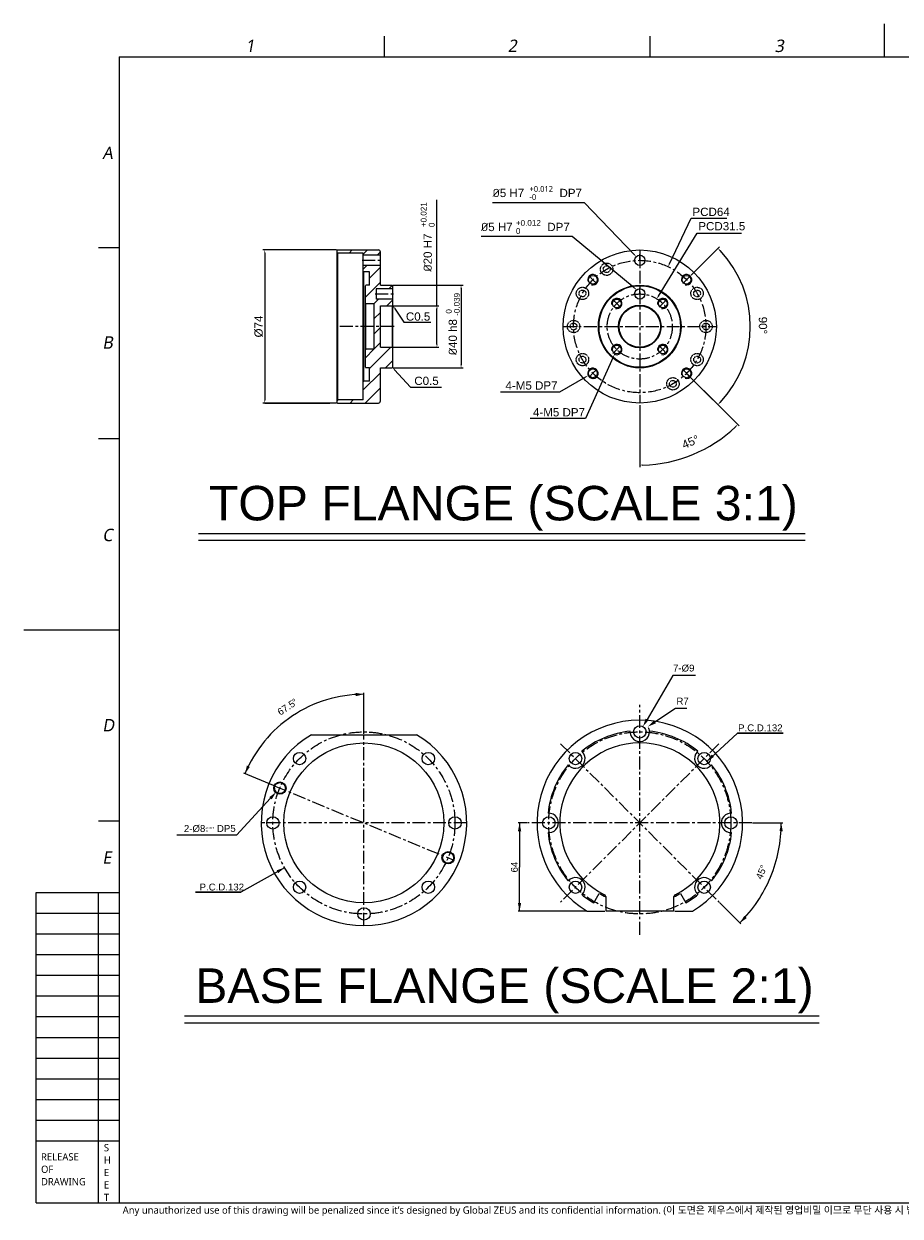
# Model space of a CAD drawing. Header units: millimetres. Extents: x 12 to 2508, y 25 to 1770.
# Tile 1 of 54: x 12 to 1282, y 41 to 1770. Entities that reach past the tile are written whole.
import ezdxf

# ---------------------------------------------------------------- set-up
doc = ezdxf.new("R2010")
doc.units = ezdxf.units.MM
doc.linetypes.add('CENTER', pattern=[0.6, 0.375, -0.075, 0.075, -0.075])
doc.linetypes.add('HIDDEN', pattern=[0.2, 0.1, -0.1])
for name, color, linetype in [('DEFAULT_1', 7, 'CENTER'), ('DEFAULT_2', 2, 'HIDDEN'), ('FLANGE_B_PBL7', 7, 'Continuous'), ('FLANGE_B_PBL9', 7, 'Continuous'), ('M1003501_PBL3', 7, 'Continuous'), ('NOTE', 7, 'Continuous')]:
    doc.layers.add(name, color=color, linetype=linetype)
doc.styles.add('MtXpl_GDT', font='gdt_____.ttf')
doc.styles.get("Standard").update_dxf_attribs({"font": 'arial.ttf'})
doc.styles.add('TEXTSTYLE_2', font='malgun.ttf')
doc.styles.add('TEXTSTYLE_3', font='malgun.ttf')

# ---------------------------------------------------------------- blocks, each defined once
blk = doc.blocks.new('_FILLED')
at = {"color": 0, "linetype": 'ByBlock'}
blk.add_solid([(0, 0), (-1, 0.2), (-1, -0.2)], dxfattribs=at)

msp = doc.modelspace()

# ---------------------------------------------------------------- linework, layer by layer
at = {"color": 7}
for p, q in [((1260, 1722), (1260, 1770)), ((150, 1722), (150, 60)), ((150, 1722), (2460, 1722)), ((466.3, 1441.7), (466.6, 1442)), ((466.3, 1220.3), (466.3, 1441.7)), ((467.2, 1437.5), (466.3, 1438.4)), ((466.6, 1442), (526, 1442)), ((467.2, 1224.5), (467.2, 1437.5)), ((504.1, 1437.5), (467.2, 1437.5)), ((504.1, 1224.5), (504.1, 1437.5)), ((529, 1391), (529, 1439)), ((529, 1434.5), (504.1, 1434.5)), ((529, 1419.5), (504.1, 1419.5)), ((505, 1410.5), (504.1, 1411.4)), ((505, 1251.5), (505, 1410.5)), ((513.1, 1410.5), (505, 1410.5)), ((513.1, 1391), (513.1, 1410.5)), ((507.1, 1390.1), (508, 1391)), ((507.1, 1271.9), (507.1, 1390.1)), ((513.1, 1391), (508, 1391)), ((523, 1385.8), (523, 1370.8)), ((547, 1385.8), (523, 1385.8)), ((529, 1391), (546.1, 1391)), ((547, 1390.1), (546.1, 1391)), ((547, 1271.9), (547, 1390.1)), ((547, 1370.8), (523, 1370.8)), ((508, 1364), (507.1, 1364.9)), ((508, 1298), (508, 1364)), ((520, 1364), (508, 1364)), ((520, 1298), (520, 1364)), ((529, 1301), (529, 1361)), ((529, 1361), (546.1, 1361)), ((546.1, 1361), (547, 1361.9)), ((546.1, 1361), (546.1, 1301)), ((508, 1298), (507.1, 1297.1)), ((520, 1298), (508, 1298)), ((529, 1301), (546.1, 1301)), ((546.1, 1301), (547, 1300.1)), ((507.1, 1271.9), (508, 1271)), ((513.1, 1271), (508, 1271)), ((513.1, 1251.5), (513.1, 1271)), ((529, 1271), (546.1, 1271)), ((529, 1223), (529, 1271)), ((547, 1271.9), (546.1, 1271)), ((505, 1251.5), (504.1, 1250.6)), ((513.1, 1251.5), (505, 1251.5)), ((467.2, 1224.5), (466.3, 1223.6)), ((466.3, 1220.3), (466.6, 1220)), ((466.6, 1220), (526, 1220)), ((504.1, 1224.5), (467.2, 1224.5)), ((12, 891), (150, 891)), ((30, 60), (30, 510)), ((30, 510), (150, 510)), ((120, 60), (120, 510)), ((30, 150), (150, 150)), ((30, 60), (2460, 60))]:
    msp.add_line(p, q, dxfattribs=at)
at = {"color": 134}
for p, q in [((535, 1722), (535, 1752)), ((920, 1722), (920, 1752)), ((610.9, 1361), (610.9, 1514.9)), ((825, 1510.2), (691.6, 1510.2)), ((896.7, 1435.6), (825, 1510.2)), ((948, 1421.8), (979.3, 1488)), ((979.3, 1488), (1031.4, 1488)), ((807.2, 1461.8), (675.2, 1461.8)), ((897, 1387.1), (807.2, 1461.8)), ((932.1, 1375.1), (988.1, 1466.4)), ((988.1, 1466.4), (1052.4, 1466.4)), ((150, 1445), (120, 1445)), ((465.1, 1442), (358.3, 1442)), ((361.3, 1437.5), (361.3, 1224.5)), ((979.5, 1405.5), (1020.4, 1446.4)), ((547.6, 1391), (648.9, 1391)), ((645.9, 1386.5), (645.9, 1275.5)), ((645.9, 1386.5), (645.9, 1275.5)), ((547.6, 1361), (613.9, 1361)), ((610.9, 1305.5), (610.9, 1356.5)), ((547.6, 1301), (613.9, 1301)), ((866.6, 1286.7), (826.1, 1197.5)), ((547.6, 1271), (648.9, 1271)), ((826.4, 1257.7), (788.8, 1235.8)), ((973.9, 1262.1), (1020.4, 1215.6)), ((973.9, 1262.1), (1049.2, 1186.8)), ((465.1, 1220), (358.3, 1220)), ((361.3, 1220), (455.8, 1220)), ((905, 1217), (905, 1127)), ((826.1, 1197.5), (746.2, 1197.5)), ((150, 1168), (120, 1168)), ((505, 740), (505, 799.6)), ((1002.2, 700.3), (1046.9, 741.4)), ((1046.9, 741.4), (1112.7, 741.4)), ((1112.7, 741.4), (1046.9, 741.4)), ((373.8, 665.3), (330.8, 683.2)), ((120, 614), (150, 614)), ((1068.3, 611), (1112.2, 611)), ((390, 546.1), (326.8, 510.5)), ((326.8, 510.5), (261, 510.5)), ((261, 510.5), (326.8, 510.5)), ((1020.5, 495.5), (1051.5, 464.5)), ((30, 480), (150, 480)), ((30, 450), (150, 450)), ((30, 420), (150, 420)), ((30, 390), (150, 390)), ((30, 360), (150, 360)), ((30, 330), (150, 330)), ((30, 300), (150, 300)), ((30, 270), (150, 270)), ((30, 240), (150, 240)), ((30, 210), (150, 210)), ((30, 180), (150, 180))]:
    msp.add_line(p, q, dxfattribs=at)
at = {"color": 134, "linetype": 'Continuous'}
for p, q in [((483.6, 1437.5), (488.1, 1442)), ((504.1, 1436.1), (510, 1442)), ((524.4, 1434.5), (529, 1439.1)), ((504.1, 1414.2), (509.4, 1419.5)), ((513.1, 1401.3), (529, 1417.2)), ((507.1, 1373.4), (529, 1395.3)), ((541.3, 1385.8), (546.3, 1390.8)), ((519.6, 1364), (526.3, 1370.8)), ((538.5, 1361), (547, 1369.5)), ((520, 1342.5), (529, 1351.5)), ((520, 1320.6), (529, 1329.6)), ((507.1, 1285.8), (519.3, 1298)), ((513.1, 1269.9), (544.2, 1301)), ((520, 1298.7), (529, 1307.7)), ((536.1, 1271), (547, 1281.9)), ((504.1, 1239), (529, 1263.9)), ((507, 1220), (529, 1242)), ((466.3, 1223.1), (467.7, 1224.5)), ((485.1, 1220), (489.6, 1224.5))]:
    msp.add_line(p, q, dxfattribs=at)
at = {"color": 1, "linetype": 'CENTER', "ltscale": 50}
for p, q in [((905, 1442), (905, 1220)), ((794, 1331), (1016, 1331))]:
    msp.add_line(p, q, dxfattribs=at)
at = {"color": 134, "linetype": 'CENTER', "ltscale": 50}
for p, q in [((904.7, 1427), (905.3, 1427)), ((905, 1426.7), (905, 1427.3)), ((904.7, 1378.2), (905.3, 1378.2)), ((905, 1378), (905, 1378.5)), ((871.3, 1297.6), (871.9, 1297.6)), ((871.6, 1297.3), (871.6, 1297.9)), ((836.8, 1263.1), (837.4, 1263.1)), ((837.1, 1262.8), (837.1, 1263.4))]:
    msp.add_line(p, q, dxfattribs=at)
for p, q in [((265, 1031), (1145, 1031)), ((265, 1021), (1145, 1021)), ((245, 331), (1165, 331)), ((245, 321), (1165, 321))]:
    msp.add_line(p, q)
at = {"color": 134}
for points in [[(549.2, 1357.8), (563.1, 1337.1), (601.9, 1337.1)], [(549.6, 1268.1), (572.6, 1243.2), (617.3, 1243.2)]]:
    msp.add_lwpolyline(points, dxfattribs=at)
at = {"color": 7}
msp.add_circle((505, 611), 116, dxfattribs=at)
for centre, start, end in [((526, 1439), 0, 90), ((526, 1223), 270, 0)]:
    msp.add_arc(centre, 3, start, end, dxfattribs=at)
at = {"color": 134}
for centre, radius, start, end in [((905, 1331), 160.2, 316.609, 43.391), ((871.6, 1297.6), 7.5, 240.7676, 270), ((837.1, 1263.1), 7.5, 198.3751, 270), ((905, 1331), 201, 271.2829, 313.7171), ((505, 611), 186.6, 90, 123.75), ((505, 611), 186.6, 123.75, 157.5), ((905.1, 743), 14, 4.3827, 25.1988), ((383.2, 661.5), 8, 180, 239.9548), ((905, 611), 205.2, 337.5, 0), ((905, 611), 205.2, 315, 337.5)]:
    msp.add_arc(centre, radius, start, end, dxfattribs=at)
for points in [[(493.1, 794.8), (505, 797.6), (492.9, 799.6)], [(335.4, 694.3), (332.6, 682.4), (339.7, 692.3)], [(1112.3, 598.9), (1110.2, 611), (1107.5, 599.1)], [(1056.6, 476.3), (1050.1, 465.9), (1060.1, 473)]]:
    msp.add_solid(points, dxfattribs=at)
at = {"layer": 'DEFAULT_1', "color": 1, "linetype": 'CENTER', "ltscale": 50}
for p, q in [((905, 1427), (905, 1436)), ((502.6, 1427), (530.5, 1427)), ((905, 1427), (905, 1418)), ((837.1, 1398.9), (831.6, 1404.4)), ((972.9, 1398.9), (978.4, 1404.4)), ((837.1, 1398.9), (842.6, 1393.4)), ((905, 1378.2), (905, 1387.2)), ((972.9, 1398.9), (967.4, 1393.4)), ((521.5, 1378.2), (548.5, 1378.2)), ((871.6, 1364.4), (866.1, 1369.9)), ((905, 1378.2), (905, 1369.2)), ((938.4, 1364.4), (943.9, 1369.9)), ((871.6, 1364.4), (877.1, 1358.9)), ((938.4, 1364.4), (932.9, 1358.9)), ((549, 1331), (465.1, 1331)), ((871.6, 1297.6), (866.1, 1292.1)), ((871.6, 1297.6), (877.1, 1303.1)), ((938.4, 1297.6), (932.9, 1303.1)), ((938.4, 1297.6), (943.9, 1292.1)), ((837.1, 1263.1), (831.6, 1257.6)), ((837.1, 1263.1), (842.6, 1268.6)), ((972.9, 1263.1), (967.4, 1268.6)), ((972.9, 1263.1), (978.4, 1257.6)), ((905, 448.7), (905, 782.3)), ((505, 462), (505, 739)), ((1019.8, 725.8), (790.2, 496.2)), ((790.2, 725.8), (1019.8, 496.2)), ((374.7, 665), (635.3, 557)), ((654, 611), (356, 611)), ((1067.3, 611), (742.7, 611))]:
    msp.add_line(p, q, dxfattribs=at)
at = {"layer": 'DEFAULT_1', "color": 1}
msp.add_line((1001, 1331), (994.6, 1331), dxfattribs=at)
at = {"layer": 'DEFAULT_1', "color": 134, "linetype": 'CENTER', "ltscale": 50}
for radius in [96, 47.2]:
    msp.add_circle((905, 1331), radius, dxfattribs=at)
at = {"layer": 'DEFAULT_1', "color": 1, "linetype": 'CENTER', "ltscale": 50}
for centre, radius in [((905, 1331), 96), ((905, 1331), 47.2), ((505, 611), 132), ((905, 611), 132)]:
    msp.add_circle(centre, radius, dxfattribs=at)
at = {"layer": 'FLANGE_B_PBL7', "color": 134}
for p, q in [((952.7, 824.7), (915.7, 761.1)), ((985.6, 824.7), (952.7, 824.7)), ((956.6, 776.8), (926.8, 757.3)), ((973.2, 776.8), (956.6, 776.8)), ((904.9, 743), (905.3, 743)), ((904.9, 743), (905.3, 743)), ((905.1, 742.8), (905.1, 743.2)), ((905.1, 742.8), (905.1, 743.2)), ((741.7, 611), (728.7, 611)), ((730.7, 611), (730.7, 547)), ((730.7, 483), (730.7, 547)), ((827.8, 483), (728.7, 483))]:
    msp.add_line(p, q, dxfattribs=at)
at = {"layer": 'FLANGE_B_PBL7', "color": 7}
for p, q in [((891.1, 742.4), (891.1, 744.1)), ((905.1, 760), (905.3, 760)), ((988.1, 713.8), (989.3, 715)), ((802.3, 694), (801.1, 695.2)), ((1036.5, 625), (1038.2, 625)), ((773.7, 597), (772, 597)), ((1007.9, 528), (1009.1, 526.8)), ((822.1, 508.2), (820.9, 507)), ((838.2, 495.1), (846.1, 508.8)), ((856.1, 483), (856.1, 503.3)), ((954.1, 503.3), (954.1, 483)), ((964.1, 508.8), (972, 495.1)), ((828.8, 483), (854.5, 483)), ((954.1, 483), (856.1, 483)), ((955.7, 483), (981.4, 483))]:
    msp.add_line(p, q, dxfattribs=at)
for centre in [(905.1, 743), (811.8, 704.3), (998.4, 704.3), (773.1, 611), (1037.1, 611), (811.8, 517.7), (998.4, 517.7)]:
    msp.add_circle(centre, 9, dxfattribs=at)
for centre, radius, start, end in [((905.1, 611), 149, 90, 239.2112), ((905.1, 611), 133.8, 95.9884, 129.0116), ((905.1, 743), 14, 182.3115, 4.3827), ((905.1, 611), 149, 300.7888, 89.9377), ((905.1, 611), 133.8, 50.9884, 84.0116), ((905.1, 611), 116, 296.2103, 243.7897), ((811.8, 704.3), 14, 227.4263, 49.3827), ((998.4, 704.3), 14, 137.4263, 319.3827), ((905.1, 611), 133.8, 140.9884, 174.0116), ((905.1, 611), 133.8, 5.9884, 39.0116), ((773.1, 611), 14, 272.4263, 94.3827), ((1037.1, 611), 14, 92.4263, 274.3827), ((905.1, 611), 133.8, 185.9884, 219.0116), ((905.1, 611), 133.8, 320.9884, 354.0116), ((811.8, 517.7), 14, 317.4263, 139.3827), ((998.4, 517.7), 14, 47.4263, 229.3827), ((905.1, 611), 133.8, 230.9884, 240), ((905.1, 611), 118, 240, 245.4577), ((852.1, 503.3), 4, 0, 63.7897), ((905.1, 611), 118, 294.5423, 300), ((958.1, 503.3), 4, 116.2103, 180), ((905.1, 611), 133.8, 300, 309.0116)]:
    msp.add_arc(centre, radius, start, end, dxfattribs=at)
at = {"layer": 'FLANGE_B_PBL7', "color": 134}
for points in [[(1002.2, 700.3), (1012.7, 706.7), (1009.4, 710.2)], [(730.7, 611), (728.3, 599), (733.1, 599)], [(390, 546.1), (378.4, 542.3), (380.8, 538.2)], [(730.7, 483), (733.1, 495), (728.3, 495)]]:
    msp.add_solid(points, dxfattribs=at)
at = {"layer": 'FLANGE_B_PBL9', "color": 7}
msp.add_line((428.8, 739), (581.4, 739), dxfattribs=at)
at = {"layer": 'FLANGE_B_PBL9', "color": 134}
for p, q in [((383, 661.5), (383.3, 661.5)), ((383.2, 661.3), (383.2, 661.7)), ((369.6, 646.8), (320.4, 593.4)), ((320.4, 593.4), (233.8, 593.4))]:
    msp.add_line(p, q, dxfattribs=at)
at = {"layer": 'FLANGE_B_PBL9', "color": 7}
for centre, radius in [((411.8, 704.3), 9), ((598.4, 704.3), 9), ((383.2, 661.5), 9), ((383.2, 661.5), 8), ((373.1, 611), 9), ((637.1, 611), 9), ((627.1, 560.5), 9), ((627.1, 560.5), 8), ((411.8, 517.7), 9), ((598.4, 517.7), 9), ((505.1, 479), 9)]:
    msp.add_circle(centre, radius, dxfattribs=at)
msp.add_arc((505.1, 611), 149, 120.7888, 59.2112, dxfattribs=at)
at = {"layer": 'M1003501_PBL3', "color": 7}
for centre, radius in [((905, 1331), 111), ((905, 1427), 7.5), ((837.1, 1398.9), 6.3), ((972.9, 1398.9), 6.3), ((905, 1331), 60), ((905, 1331), 59.1), ((905, 1378.2), 7.5), ((871.6, 1364.4), 6.3), ((938.4, 1364.4), 6.3), ((905, 1331), 30.9), ((905, 1331), 30), ((871.6, 1297.6), 6.3), ((938.4, 1297.6), 6.3), ((837.1, 1263.1), 6.3), ((972.9, 1263.1), 6.3)]:
    msp.add_circle(centre, radius, dxfattribs=at)
at = {"layer": 'M1003501_PBL3', "color": 2, "linetype": 'HIDDEN'}
for centre, radius in [((857, 1414.1), 9), ((857, 1414.1), 4.95), ((821.9, 1379), 9), ((821.9, 1379), 4.95), ((988.1, 1379), 9), ((988.1, 1379), 4.95), ((809, 1331), 9), ((809, 1331), 4.95), ((1001, 1331), 9), ((1001, 1331), 4.95), ((821.9, 1283), 9), ((821.9, 1283), 4.95), ((988.1, 1283), 9), ((988.1, 1283), 4.95), ((953, 1247.9), 9), ((953, 1247.9), 4.95)]:
    msp.add_circle(centre, radius, dxfattribs=at)
at = {"layer": 'M1003501_PBL3', "color": 134}
for centre in [(837.1, 1398.9), (972.9, 1398.9), (871.6, 1364.4), (938.4, 1364.4), (871.6, 1297.6), (938.4, 1297.6), (837.1, 1263.1), (972.9, 1263.1)]:
    msp.add_arc(centre, 7.5, 255, 195, dxfattribs=at)
at = {"layer": 'NOTE', "color": 134}
for points in [[(788.8, 1235.8), (703.1, 1235.8)], [(826.1, 1197.5), (746.2, 1197.5)]]:
    msp.add_lwpolyline(points, dxfattribs=at)

# ---------------------------------------------------------------- block references
at = {"color": 134}
for p, xscale, yscale, zscale, rotation in [((361.3, 1442), 4.5, 4.5, 4.5, 90), ((899.8, 1432.4), 4.499999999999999, 4.499999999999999, 4.499999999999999, 313.8825426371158), ((1018.3, 1444.3), 4.5, 4.5, 4.5, 134.1954979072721), ((946.1, 1417.8), 4.499999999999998, 4.499999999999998, 4.499999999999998, 244.6692947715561), ((645.9, 1391), 4.5, 4.5, 4.5, 90), ((900.5, 1384.2), 4.499999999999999, 4.499999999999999, 4.499999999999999, 320.2125149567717), ((929.7, 1371.3), 4.5, 4.5, 4.5, 238.468847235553), ((546.7, 1361.6), 4.5, 4.5, 4.5, 123.8290248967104), ((610.9, 1361), 4.5, 4.5, 4.5, 90), ((610.9, 1301), 4.5, 4.5, 4.5, 270), ((868.5, 1290.8), 4.499999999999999, 4.499999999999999, 4.499999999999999, 65.56824685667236), ((546.6, 1271.5), 4.499999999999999, 4.499999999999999, 4.499999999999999, 132.703533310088), ((645.9, 1271), 4.5, 4.5, 4.5, 270), ((830.3, 1259.9), 4.500000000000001, 4.500000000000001, 4.500000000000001, 30.20773282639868), ((361.3, 1220), 4.5, 4.5, 4.5, 270), ((1018.3, 1217.7), 4.499999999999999, 4.499999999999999, 4.499999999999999, 225.8045020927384), ((1047.1, 1188.9), 4.5, 4.5, 4.5, 44.35852889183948), ((905, 1130), 4.5, 4.5, 4.5, 180.6414711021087)]:
    msp.add_blockref('_FILLED', p, dxfattribs=dict(at, xscale=xscale, yscale=yscale, zscale=zscale, rotation=rotation))
at = {"layer": 'FLANGE_B_PBL7', "color": 134, "xscale": 12, "yscale": 12, "zscale": 12}
for p, rotation in [((909.6, 750.8), 239.7912262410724), ((916.8, 750.7), 213.332206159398)]:
    msp.add_blockref('_FILLED', p, dxfattribs=dict(at, rotation=rotation))
at = {"layer": 'FLANGE_B_PBL9', "color": 134, "xscale": 12, "yscale": 12, "zscale": 12, "rotation": 47.35749467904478}
msp.add_blockref('_FILLED', (377.7, 655.6), dxfattribs=at)

# ---------------------------------------------------------------- texts
at = {"color": 134}
for s, height, p in [('C0.5', 12, (565.9, 1339.5)), ('C0.5', 12, (578.1, 1246.2)), ('P.C.D.132', 10, (1047.6, 743.9)), ('P.C.D.132', 10, (266.8, 513))]:
    msp.add_text(s, height=height, dxfattribs=at).set_placement(p)
for s, rotation, p in [('67.5', 33.75, (383.8, 766.4)), ('45', 67.5, (1082, 528.2))]:
    msp.add_text(s, height=10, rotation=rotation, dxfattribs=at).set_placement(p)
at = {"color": 134, "style": 'MtXpl_GDT'}
for rotation, p in [(33.75, (405.4, 780.9)), (67.5, (1087.9, 542.4))]:
    msp.add_text('~', height=10, rotation=rotation, dxfattribs=at).set_placement(p)
at = {"color": 134, "attachment_point": 1, "line_spacing_factor": 0.9, "style": 'TEXTSTYLE_2'}
for s, insert, char_height, width in [('\\Q10.0;1', (333.2, 1747.1), 18, 20.7), ('\\Q10.0;2', (713.5, 1747.1), 18, 20.7), ('\\Q10.0;3', (1100.5, 1747.1), 18, 20.7), ('\\Q10.0;A', (125.8, 1592), 18, 24.7), ('\\Q10.0;B', (125.8, 1316.8), 18, 21.9), ('\\Q10.0;C', (125.8, 1037.7), 18, 23.8), ('\\Q10.0;D', (125.8, 761.7), 18, 26.9), ('\\Q10.0;E', (125.8, 569.8), 18, 19.4), ('S', (128, 145.2), 10.5, 7.933), ('RELEASE', (36.9, 131.9), 10.5, 56.078), ('H', (128, 127.2), 10.5, 10.578), ('OF', (36.9, 113.9), 10.5, 18.55), ('E', (128, 109.2), 10.5, 7.544), ('DRAWING', (36.9, 95.9), 10.5, 68.211), ('E', (128, 91.2), 10.5, 7.544), ('T', (128, 73.2), 10.5, 7.778)]:
    msp.add_mtext(s, dxfattribs=dict(at, insert=insert, char_height=char_height, width=width))
at = {"color": 134, "char_height": 12}
for s, insert, attachment_point in [('\\A1;{\\fISOCPEUR|b0|i0|c0|p34;%%C}5 H7{\\fISOCPEUR|b0|i0|c0|p34; \\fMalgun Gothic|b0|i0|c129|p50;\\H0.7x;\\S+0.012^ -0;}  DP7', (821.2, 1534.8), 3), ('\\A1;PCD64', (981.4, 1503.3), 1), ('\\A1;{\\fISOCPEUR|b0|i0|c0|p34;%%C}5 H7 {\\H0.7x;\\S+0.012^ 0;}  DP7', (803.5, 1485.5), 3), ('\\A1;PCD31.5', (989.9, 1482.5), 1), ('\\A1;4-M5 DP7 ', (785.8, 1251.5), 3), ('\\A1;4-M5 DP7', (825.6, 1212.6), 3)]:
    msp.add_mtext(s, dxfattribs=dict(at, insert=insert, attachment_point=attachment_point))
for s, insert, attachment_point, rotation in [('\\A1;{\\fISOCPEUR|b0|i0|c0|p34;%%C}20 H7  {\\H0.7x;\\S+0.021^ 0;}  ', (587.4, 1410.7), 1, 90), ('\\A1;{\\fISOCPEUR|b0|i0|c0|p34;%%C}40 h8 {\\H0.7x;\\S 0^ -0.039;} ', (623.8, 1334.6), 2, 90), ('\\A1;%%c74', (346.3, 1331), 2, 90), ('\\A1;90°', (1089.6, 1332.6), 2, 270.2674), ('\\A1;45°', (976.2, 1169.2), 2, 23.0877)]:
    msp.add_mtext(s, dxfattribs=dict(at, insert=insert, attachment_point=attachment_point, rotation=rotation))
at = {"char_height": 50, "attachment_point": 1}
for s, insert in [('TOP FLANGE (SCALE 3:1)', (280.3, 1099.8)), ('BASE FLANGE (SCALE 2:1)', (260.5, 400))]:
    msp.add_mtext_dynamic_manual_height_columns(s, width=896.348, gutter_width=12.5, heights=[0], dxfattribs=dict(at, insert=insert))
at = {"layer": 'DEFAULT_2', "color": 2, "linetype": 'HIDDEN', "insert": (155.3, 54.7), "char_height": 10.5, "width": 1441.322, "attachment_point": 1, "line_spacing_factor": 0.9, "style": 'TEXTSTYLE_3'}
msp.add_mtext('Any unauthorized use of this drawing will be penalized since it’s designed by Global ZEUS and its confidential information. (이 도면은 제우스에서 제작된 영업비밀 이므로 무단 사용 시 법적인 처벌을 받을 수 있습니다.)', dxfattribs=at)
at = {"layer": 'FLANGE_B_PBL7', "color": 134}
msp.add_text('64', height=10, rotation=90, dxfattribs=at).set_placement((728.2, 539.2))
at = {"layer": 'FLANGE_B_PBL7', "color": 134, "char_height": 10, "attachment_point": 1, "line_spacing_factor": 0.9}
for s, insert, width in [('\\A1;7-%%c9', (953.2, 840.6), 34.37), ('\\A1;R7', (958.1, 792.7), 16.148)]:
    msp.add_mtext(s, dxfattribs=dict(at, insert=insert, width=width))
at = {"layer": 'FLANGE_B_PBL9', "color": 134, "insert": (319.1, 607.9), "char_height": 10, "attachment_point": 3, "line_spacing_factor": 0.9}
msp.add_mtext('\\A1;2-%%c8{\\H3;\\S+0.015^  0;} DP5', dxfattribs=at)

doc.saveas('drawing.dxf')
